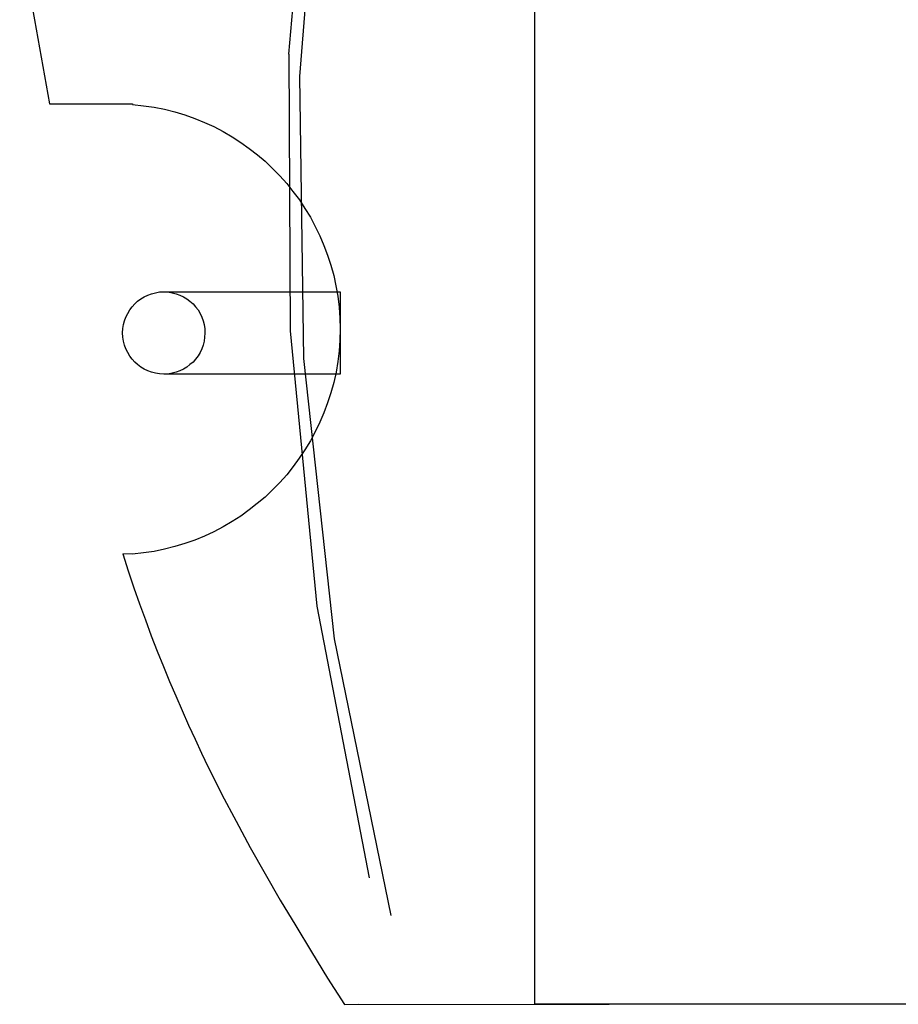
# Model space of a CAD drawing. Header units: metres. Extents: x 779 to 7046, y -512 to 9570.
# Tile 120 of 256: x 2470.852 to 2471.004, y -213.769 to -213.599. Entities that reach past the tile are written whole.
import ezdxf

# ---------------------------------------------------------------- set-up
doc = ezdxf.new("R2010")
doc.units = ezdxf.units.M
doc.linetypes.add('CIĄGłA', pattern=[0])
for name, color, linetype in [('1__logo', 7, 'Continuous'), ('PDF _Geometria', 7, 'Continuous'), ('TB_OBRYS1', 3, 'Continuous'), ('Wyposazenie Zew - Wizualizacja Logo', 7, 'Continuous')]:
    doc.layers.add(name, color=color, linetype=linetype)

# ---------------------------------------------------------------- blocks, each defined once
blk = doc.blocks.new('B-B')
at = {"layer": '1__logo', "color": 18, "lineweight": 25, "true_color": 0x000000}
for p, q in [((23.29971, -68.02169, -10.04), (23.28552, -68.02692, -10.04)), ((23.29971, -68.02169, -10.04), (23.28552, -68.02692, -10.04)), ((23.29971, -68.02169, -10.04), (23.28552, -68.02692, -10.04)), ((23.29971, -68.02169, -10.04), (23.28552, -68.02692, -10.04)), ((23.28552, -68.02692, -10.04), (23.2717, -68.03217, -10.04)), ((23.28552, -68.02692, -10.04), (23.2717, -68.03217, -10.04)), ((23.28552, -68.02692, -10.04), (23.2717, -68.03217, -10.04)), ((23.28552, -68.02692, -10.04), (23.2717, -68.03217, -10.04)), ((23.2717, -68.03217, -10.04), (23.27378, -68.04333, -10.04)), ((23.2717, -68.03217, -10.04), (23.27378, -68.04333, -10.04)), ((23.2717, -68.03217, -10.04), (23.27378, -68.04333, -10.04)), ((23.2717, -68.03217, -10.04), (23.27378, -68.04333, -10.04)), ((23.27378, -68.04333, -10.04), (23.27433, -68.0463, -10.04)), ((23.27378, -68.04333, -10.04), (23.27433, -68.0463, -10.04)), ((23.27378, -68.04333, -10.04), (23.27433, -68.0463, -10.04)), ((23.27378, -68.04333, -10.04), (23.27433, -68.0463, -10.04)), ((23.27433, -68.0463, -10.04), (23.27424, -68.04632, -10.04)), ((23.27433, -68.0463, -10.04), (23.27424, -68.04632, -10.04)), ((23.27433, -68.0463, -10.04), (23.27424, -68.04632, -10.04)), ((23.27433, -68.0463, -10.04), (23.27424, -68.04632, -10.04)), ((23.27424, -68.04632, -10.04), (23.27437, -68.04821, -10.04)), ((23.27424, -68.04632, -10.04), (23.27437, -68.04821, -10.04)), ((23.27424, -68.04632, -10.04), (23.27437, -68.04821, -10.04)), ((23.27424, -68.04632, -10.04), (23.27437, -68.04821, -10.04)), ((23.27433, -68.0463, -10.04), (23.27433, -68.0463, -10.04)), ((23.27433, -68.0463, -10.04), (23.27433, -68.0463, -10.04)), ((23.27437, -68.04821, -10.04), (23.27445, -68.05007, -10.04)), ((23.27437, -68.04821, -10.04), (23.27445, -68.05007, -10.04)), ((23.27437, -68.04821, -10.04), (23.27445, -68.05007, -10.04)), ((23.27437, -68.04821, -10.04), (23.27445, -68.05007, -10.04)), ((23.27445, -68.05007, -10.04), (23.27444, -68.0519, -10.04)), ((23.27445, -68.05007, -10.04), (23.27444, -68.0519, -10.04)), ((23.27445, -68.05007, -10.04), (23.27444, -68.0519, -10.04)), ((23.27445, -68.05007, -10.04), (23.27444, -68.0519, -10.04)), ((23.23242, -68.05295, -10.04), (23.23301, -68.05257, -10.04)), ((23.23242, -68.05295, -10.04), (23.23301, -68.05257, -10.04)), ((23.23242, -68.05295, -10.04), (23.23301, -68.05257, -10.04)), ((23.23242, -68.05295, -10.04), (23.23301, -68.05257, -10.04)), ((23.23301, -68.05257, -10.04), (23.23363, -68.05228, -10.04)), ((23.23301, -68.05257, -10.04), (23.23363, -68.05228, -10.04)), ((23.23301, -68.05257, -10.04), (23.23363, -68.05228, -10.04)), ((23.23301, -68.05257, -10.04), (23.23363, -68.05228, -10.04)), ((23.23363, -68.05228, -10.04), (23.23434, -68.05206, -10.04)), ((23.23363, -68.05228, -10.04), (23.23434, -68.05206, -10.04)), ((23.23363, -68.05228, -10.04), (23.23434, -68.05206, -10.04)), ((23.23363, -68.05228, -10.04), (23.23434, -68.05206, -10.04)), ((23.23434, -68.05206, -10.04), (23.23503, -68.05188, -10.04)), ((23.23434, -68.05206, -10.04), (23.23503, -68.05188, -10.04)), ((23.23434, -68.05206, -10.04), (23.23503, -68.05188, -10.04)), ((23.23434, -68.05206, -10.04), (23.23503, -68.05188, -10.04)), ((23.23503, -68.05188, -10.04), (23.23577, -68.05179, -10.04)), ((23.23503, -68.05188, -10.04), (23.23577, -68.05179, -10.04)), ((23.23503, -68.05188, -10.04), (23.23577, -68.05179, -10.04)), ((23.23503, -68.05188, -10.04), (23.23577, -68.05179, -10.04)), ((23.23577, -68.05179, -10.04), (23.23647, -68.05175, -10.04)), ((23.23577, -68.05179, -10.04), (23.23647, -68.05175, -10.04)), ((23.23577, -68.05179, -10.04), (23.23647, -68.05175, -10.04)), ((23.23577, -68.05179, -10.04), (23.23647, -68.05175, -10.04)), ((23.23647, -68.05175, -10.04), (23.23715, -68.0518, -10.04)), ((23.23647, -68.05175, -10.04), (23.23715, -68.0518, -10.04)), ((23.23647, -68.05175, -10.04), (23.23715, -68.0518, -10.04)), ((23.23647, -68.05175, -10.04), (23.23715, -68.0518, -10.04)), ((23.23715, -68.0518, -10.04), (23.23784, -68.05194, -10.04)), ((23.23715, -68.0518, -10.04), (23.23784, -68.05194, -10.04)), ((23.23715, -68.0518, -10.04), (23.23784, -68.05194, -10.04)), ((23.23715, -68.0518, -10.04), (23.23784, -68.05194, -10.04)), ((23.23784, -68.05194, -10.04), (23.2385, -68.05213, -10.04)), ((23.23784, -68.05194, -10.04), (23.2385, -68.05213, -10.04)), ((23.23784, -68.05194, -10.04), (23.2385, -68.05213, -10.04)), ((23.23784, -68.05194, -10.04), (23.2385, -68.05213, -10.04)), ((23.2385, -68.05213, -10.04), (23.23917, -68.05236, -10.04)), ((23.2385, -68.05213, -10.04), (23.23917, -68.05236, -10.04)), ((23.2385, -68.05213, -10.04), (23.23917, -68.05236, -10.04)), ((23.2385, -68.05213, -10.04), (23.23917, -68.05236, -10.04)), ((23.23917, -68.05236, -10.04), (23.23976, -68.05265, -10.04)), ((23.23917, -68.05236, -10.04), (23.23976, -68.05265, -10.04)), ((23.23917, -68.05236, -10.04), (23.23976, -68.05265, -10.04)), ((23.23917, -68.05236, -10.04), (23.23976, -68.05265, -10.04)), ((23.23976, -68.05265, -10.04), (23.24037, -68.05303, -10.04)), ((23.23976, -68.05265, -10.04), (23.24037, -68.05303, -10.04)), ((23.23976, -68.05265, -10.04), (23.24037, -68.05303, -10.04)), ((23.23976, -68.05265, -10.04), (23.24037, -68.05303, -10.04)), ((23.27444, -68.0519, -10.04), (23.27429, -68.05375, -10.04)), ((23.27444, -68.0519, -10.04), (23.27429, -68.05375, -10.04)), ((23.27444, -68.0519, -10.04), (23.27429, -68.05375, -10.04)), ((23.27444, -68.0519, -10.04), (23.27429, -68.05375, -10.04)), ((23.23046, -68.05488, -10.04), (23.23088, -68.05431, -10.04)), ((23.23046, -68.05488, -10.04), (23.23088, -68.05431, -10.04)), ((23.23046, -68.05488, -10.04), (23.23088, -68.05431, -10.04)), ((23.23046, -68.05488, -10.04), (23.23088, -68.05431, -10.04)), ((23.23088, -68.05431, -10.04), (23.23133, -68.05382, -10.04)), ((23.23088, -68.05431, -10.04), (23.23133, -68.05382, -10.04)), ((23.23088, -68.05431, -10.04), (23.23133, -68.05382, -10.04)), ((23.23088, -68.05431, -10.04), (23.23133, -68.05382, -10.04)), ((23.23133, -68.05382, -10.04), (23.23187, -68.05336, -10.04)), ((23.23133, -68.05382, -10.04), (23.23187, -68.05336, -10.04)), ((23.23133, -68.05382, -10.04), (23.23187, -68.05336, -10.04)), ((23.23133, -68.05382, -10.04), (23.23187, -68.05336, -10.04)), ((23.23187, -68.05336, -10.04), (23.23242, -68.05295, -10.04)), ((23.23187, -68.05336, -10.04), (23.23242, -68.05295, -10.04)), ((23.23187, -68.05336, -10.04), (23.23242, -68.05295, -10.04)), ((23.23187, -68.05336, -10.04), (23.23242, -68.05295, -10.04)), ((23.24037, -68.05303, -10.04), (23.24093, -68.05342, -10.04)), ((23.24037, -68.05303, -10.04), (23.24093, -68.05342, -10.04)), ((23.24037, -68.05303, -10.04), (23.24093, -68.05342, -10.04)), ((23.24037, -68.05303, -10.04), (23.24093, -68.05342, -10.04)), ((23.24093, -68.05342, -10.04), (23.24142, -68.0539, -10.04)), ((23.24093, -68.05342, -10.04), (23.24142, -68.0539, -10.04)), ((23.24093, -68.05342, -10.04), (23.24142, -68.0539, -10.04)), ((23.24093, -68.05342, -10.04), (23.24142, -68.0539, -10.04)), ((23.24142, -68.0539, -10.04), (23.24187, -68.0544, -10.04)), ((23.24142, -68.0539, -10.04), (23.24187, -68.0544, -10.04)), ((23.24142, -68.0539, -10.04), (23.24187, -68.0544, -10.04)), ((23.24142, -68.0539, -10.04), (23.24187, -68.0544, -10.04)), ((23.24187, -68.0544, -10.04), (23.24228, -68.05495, -10.04)), ((23.24187, -68.0544, -10.04), (23.24228, -68.05495, -10.04)), ((23.24187, -68.0544, -10.04), (23.24228, -68.05495, -10.04)), ((23.24187, -68.0544, -10.04), (23.24228, -68.05495, -10.04)), ((23.27429, -68.05375, -10.04), (23.2741, -68.05557, -10.04)), ((23.27429, -68.05375, -10.04), (23.2741, -68.05557, -10.04)), ((23.27429, -68.05375, -10.04), (23.2741, -68.05557, -10.04)), ((23.27429, -68.05375, -10.04), (23.2741, -68.05557, -10.04)), ((23.22955, -68.05669, -10.04), (23.22979, -68.05607, -10.04)), ((23.22955, -68.05669, -10.04), (23.22979, -68.05607, -10.04)), ((23.22955, -68.05669, -10.04), (23.22979, -68.05607, -10.04)), ((23.22955, -68.05669, -10.04), (23.22979, -68.05607, -10.04)), ((23.22979, -68.05607, -10.04), (23.23011, -68.05543, -10.04)), ((23.22979, -68.05607, -10.04), (23.23011, -68.05543, -10.04)), ((23.22979, -68.05607, -10.04), (23.23011, -68.05543, -10.04)), ((23.22979, -68.05607, -10.04), (23.23011, -68.05543, -10.04)), ((23.23011, -68.05543, -10.04), (23.23046, -68.05488, -10.04)), ((23.23011, -68.05543, -10.04), (23.23046, -68.05488, -10.04)), ((23.23011, -68.05543, -10.04), (23.23046, -68.05488, -10.04)), ((23.23011, -68.05543, -10.04), (23.23046, -68.05488, -10.04)), ((23.24228, -68.05495, -10.04), (23.24262, -68.05555, -10.04)), ((23.24228, -68.05495, -10.04), (23.24262, -68.05555, -10.04)), ((23.24228, -68.05495, -10.04), (23.24262, -68.05555, -10.04)), ((23.24228, -68.05495, -10.04), (23.24262, -68.05555, -10.04)), ((23.24262, -68.05555, -10.04), (23.24292, -68.05621, -10.04)), ((23.24262, -68.05555, -10.04), (23.24292, -68.05621, -10.04)), ((23.24262, -68.05555, -10.04), (23.24292, -68.05621, -10.04)), ((23.24262, -68.05555, -10.04), (23.24292, -68.05621, -10.04)), ((23.2741, -68.05557, -10.04), (23.27381, -68.05737, -10.04)), ((23.2741, -68.05557, -10.04), (23.27381, -68.05737, -10.04)), ((23.2741, -68.05557, -10.04), (23.27381, -68.05737, -10.04)), ((23.2741, -68.05557, -10.04), (23.27381, -68.05737, -10.04)), ((23.22926, -68.05804, -10.04), (23.22936, -68.05735, -10.04)), ((23.22926, -68.05804, -10.04), (23.22936, -68.05735, -10.04)), ((23.22926, -68.05804, -10.04), (23.22936, -68.05735, -10.04)), ((23.22926, -68.05804, -10.04), (23.22936, -68.05735, -10.04)), ((23.22936, -68.05735, -10.04), (23.22955, -68.05669, -10.04)), ((23.22936, -68.05735, -10.04), (23.22955, -68.05669, -10.04)), ((23.22936, -68.05735, -10.04), (23.22955, -68.05669, -10.04)), ((23.22936, -68.05735, -10.04), (23.22955, -68.05669, -10.04)), ((23.24292, -68.05621, -10.04), (23.24318, -68.05687, -10.04)), ((23.24292, -68.05621, -10.04), (23.24318, -68.05687, -10.04)), ((23.24292, -68.05621, -10.04), (23.24318, -68.05687, -10.04)), ((23.24292, -68.05621, -10.04), (23.24318, -68.05687, -10.04)), ((23.24318, -68.05687, -10.04), (23.24336, -68.0576, -10.04)), ((23.24318, -68.05687, -10.04), (23.24336, -68.0576, -10.04)), ((23.24318, -68.05687, -10.04), (23.24336, -68.0576, -10.04)), ((23.24318, -68.05687, -10.04), (23.24336, -68.0576, -10.04)), ((23.24336, -68.0576, -10.04), (23.24344, -68.0583, -10.04)), ((23.24336, -68.0576, -10.04), (23.24344, -68.0583, -10.04)), ((23.24336, -68.0576, -10.04), (23.24344, -68.0583, -10.04)), ((23.24336, -68.0576, -10.04), (23.24336, -68.0576, -10.04)), ((23.24336, -68.0576, -10.04), (23.24894, -68.08759, -10.04)), ((23.24336, -68.0576, -10.04), (23.24336, -68.0576, -10.04)), ((23.24336, -68.0576, -10.04), (23.24894, -68.08759, -10.04)), ((23.24336, -68.0576, -10.04), (23.24344, -68.0583, -10.04)), ((23.24336, -68.0576, -10.04), (23.24336, -68.0576, -10.04)), ((23.24336, -68.0576, -10.04), (23.24894, -68.08759, -10.04)), ((23.24336, -68.0576, -10.04), (23.24336, -68.0576, -10.04)), ((23.24336, -68.0576, -10.04), (23.24894, -68.08759, -10.04)), ((23.27381, -68.05737, -10.04), (23.27346, -68.05912, -10.04)), ((23.27381, -68.05737, -10.04), (23.27346, -68.05912, -10.04)), ((23.27381, -68.05737, -10.04), (23.27346, -68.05912, -10.04)), ((23.27381, -68.05737, -10.04), (23.27346, -68.05912, -10.04)), ((23.19741, -68.05889, -10.04), (23.1947, -68.06038, -10.04)), ((23.19741, -68.05889, -10.04), (23.1947, -68.06038, -10.04)), ((23.19741, -68.05889, -10.04), (23.1947, -68.06038, -10.04)), ((23.19741, -68.05889, -10.04), (23.1947, -68.06038, -10.04)), ((23.19741, -68.05889, -10.04), (23.1947, -68.06038, -10.04)), ((23.19741, -68.05889, -10.04), (23.1947, -68.06038, -10.04)), ((23.19741, -68.05889, -10.04), (23.1947, -68.06038, -10.04)), ((23.19741, -68.05889, -10.04), (23.1947, -68.06038, -10.04)), ((23.19772, -68.06057, -10.04), (23.19741, -68.05889, -10.04)), ((23.19772, -68.06057, -10.04), (23.19741, -68.05889, -10.04)), ((23.19772, -68.06057, -10.04), (23.19741, -68.05889, -10.04)), ((23.19772, -68.06057, -10.04), (23.19741, -68.05889, -10.04)), ((23.19772, -68.06057, -10.04), (23.19741, -68.05889, -10.04)), ((23.19772, -68.06057, -10.04), (23.19741, -68.05889, -10.04)), ((23.19772, -68.06057, -10.04), (23.19741, -68.05889, -10.04)), ((23.19772, -68.06057, -10.04), (23.19741, -68.05889, -10.04)), ((23.22922, -68.05876, -10.04), (23.22926, -68.05804, -10.04)), ((23.22922, -68.05876, -10.04), (23.22926, -68.05804, -10.04)), ((23.22922, -68.05876, -10.04), (23.22926, -68.05804, -10.04)), ((23.22922, -68.05876, -10.04), (23.22926, -68.05804, -10.04)), ((23.22922, -68.05947, -10.04), (23.22922, -68.05876, -10.04)), ((23.22922, -68.05947, -10.04), (23.22922, -68.05876, -10.04)), ((23.22922, -68.05947, -10.04), (23.22922, -68.05876, -10.04)), ((23.22922, -68.05947, -10.04), (23.22922, -68.05876, -10.04)), ((23.22931, -68.06022, -10.04), (23.22922, -68.05947, -10.04)), ((23.22931, -68.06022, -10.04), (23.22922, -68.05947, -10.04)), ((23.22931, -68.06022, -10.04), (23.22922, -68.05947, -10.04)), ((23.22931, -68.06022, -10.04), (23.22922, -68.05947, -10.04)), ((23.24344, -68.05901, -10.04), (23.2434, -68.05973, -10.04)), ((23.24344, -68.05901, -10.04), (23.2434, -68.05973, -10.04)), ((23.24344, -68.05901, -10.04), (23.2434, -68.05973, -10.04)), ((23.24344, -68.05901, -10.04), (23.2434, -68.05973, -10.04)), ((23.24344, -68.0583, -10.04), (23.24344, -68.05901, -10.04)), ((23.24344, -68.0583, -10.04), (23.24344, -68.05901, -10.04)), ((23.24344, -68.0583, -10.04), (23.24344, -68.05901, -10.04)), ((23.24344, -68.0583, -10.04), (23.24344, -68.05901, -10.04)), ((23.27346, -68.05912, -10.04), (23.27303, -68.06085, -10.04)), ((23.27346, -68.05912, -10.04), (23.27303, -68.06085, -10.04)), ((23.27346, -68.05912, -10.04), (23.27303, -68.06085, -10.04)), ((23.27346, -68.05912, -10.04), (23.27303, -68.06085, -10.04)), ((23.1947, -68.06038, -10.04), (23.19203, -68.06185, -10.04)), ((23.1947, -68.06038, -10.04), (23.19203, -68.06185, -10.04)), ((23.1947, -68.06038, -10.04), (23.19203, -68.06185, -10.04)), ((23.1947, -68.06038, -10.04), (23.19203, -68.06185, -10.04)), ((23.1947, -68.06038, -10.04), (23.19203, -68.06185, -10.04)), ((23.1947, -68.06038, -10.04), (23.19203, -68.06185, -10.04)), ((23.1947, -68.06038, -10.04), (23.19203, -68.06185, -10.04)), ((23.1947, -68.06038, -10.04), (23.19203, -68.06185, -10.04)), ((23.19772, -68.06057, -10.04), (23.19772, -68.06057, -10.04)), ((23.19772, -68.06057, -10.04), (23.19772, -68.06057, -10.04)), ((23.19824, -68.06239, -10.04), (23.19772, -68.06057, -10.04)), ((23.19824, -68.06239, -10.04), (23.19772, -68.06057, -10.04)), ((23.19772, -68.06057, -10.04), (23.19772, -68.06057, -10.04)), ((23.19772, -68.06057, -10.04), (23.19772, -68.06057, -10.04)), ((23.19824, -68.06239, -10.04), (23.19772, -68.06057, -10.04)), ((23.19824, -68.06239, -10.04), (23.19772, -68.06057, -10.04)), ((23.22948, -68.0609, -10.04), (23.22931, -68.06022, -10.04)), ((23.22948, -68.0609, -10.04), (23.22931, -68.06022, -10.04)), ((23.2349, -68.0902, -10.04), (23.22931, -68.06022, -10.04)), ((23.2349, -68.0902, -10.04), (23.22931, -68.06022, -10.04)), ((23.22931, -68.06022, -10.04), (23.22931, -68.06022, -10.04)), ((23.22948, -68.0609, -10.04), (23.22931, -68.06022, -10.04)), ((23.2349, -68.0902, -10.04), (23.22931, -68.06022, -10.04)), ((23.2349, -68.0902, -10.04), (23.22931, -68.06022, -10.04)), ((23.22931, -68.06022, -10.04), (23.22931, -68.06022, -10.04)), ((23.22948, -68.0609, -10.04), (23.22931, -68.06022, -10.04)), ((23.22974, -68.06156, -10.04), (23.22948, -68.0609, -10.04)), ((23.22974, -68.06156, -10.04), (23.22948, -68.0609, -10.04)), ((23.22974, -68.06156, -10.04), (23.22948, -68.0609, -10.04)), ((23.22974, -68.06156, -10.04), (23.22948, -68.0609, -10.04)), ((23.24311, -68.06108, -10.04), (23.24287, -68.0617, -10.04)), ((23.24311, -68.06108, -10.04), (23.24287, -68.0617, -10.04)), ((23.24311, -68.06108, -10.04), (23.24287, -68.0617, -10.04)), ((23.24311, -68.06108, -10.04), (23.24287, -68.0617, -10.04)), ((23.2433, -68.06042, -10.04), (23.24311, -68.06108, -10.04)), ((23.2433, -68.06042, -10.04), (23.24311, -68.06108, -10.04)), ((23.2433, -68.06042, -10.04), (23.24311, -68.06108, -10.04)), ((23.2433, -68.06042, -10.04), (23.24311, -68.06108, -10.04)), ((23.2434, -68.05973, -10.04), (23.2433, -68.06042, -10.04)), ((23.2434, -68.05973, -10.04), (23.2433, -68.06042, -10.04)), ((23.2434, -68.05973, -10.04), (23.2433, -68.06042, -10.04)), ((23.2434, -68.05973, -10.04), (23.2433, -68.06042, -10.04)), ((23.27303, -68.06085, -10.04), (23.27251, -68.0626, -10.04)), ((23.27303, -68.06085, -10.04), (23.27251, -68.0626, -10.04)), ((23.27303, -68.06085, -10.04), (23.27251, -68.0626, -10.04)), ((23.27303, -68.06085, -10.04), (23.27251, -68.0626, -10.04)), ((23.19203, -68.06185, -10.04), (23.18946, -68.06336, -10.04)), ((23.19203, -68.06185, -10.04), (23.18946, -68.06336, -10.04)), ((23.19203, -68.06185, -10.04), (23.18946, -68.06336, -10.04)), ((23.19203, -68.06185, -10.04), (23.18946, -68.06336, -10.04)), ((23.19203, -68.06185, -10.04), (23.18946, -68.06336, -10.04)), ((23.19203, -68.06185, -10.04), (23.18946, -68.06336, -10.04)), ((23.19203, -68.06185, -10.04), (23.18946, -68.06336, -10.04)), ((23.19203, -68.06185, -10.04), (23.18946, -68.06336, -10.04)), ((23.19884, -68.06415, -10.04), (23.19824, -68.06239, -10.04)), ((23.19884, -68.06415, -10.04), (23.19824, -68.06239, -10.04)), ((23.19884, -68.06415, -10.04), (23.19824, -68.06239, -10.04)), ((23.19884, -68.06415, -10.04), (23.19824, -68.06239, -10.04)), ((23.23004, -68.06222, -10.04), (23.22974, -68.06156, -10.04)), ((23.23004, -68.06222, -10.04), (23.22974, -68.06156, -10.04)), ((23.23004, -68.06222, -10.04), (23.22974, -68.06156, -10.04)), ((23.23004, -68.06222, -10.04), (23.22974, -68.06156, -10.04)), ((23.23038, -68.06283, -10.04), (23.23004, -68.06222, -10.04)), ((23.23038, -68.06283, -10.04), (23.23004, -68.06222, -10.04)), ((23.23038, -68.06283, -10.04), (23.23004, -68.06222, -10.04)), ((23.23038, -68.06283, -10.04), (23.23004, -68.06222, -10.04)), ((23.23079, -68.06337, -10.04), (23.23038, -68.06283, -10.04)), ((23.23079, -68.06337, -10.04), (23.23038, -68.06283, -10.04)), ((23.23079, -68.06337, -10.04), (23.23038, -68.06283, -10.04)), ((23.23079, -68.06337, -10.04), (23.23038, -68.06283, -10.04)), ((23.24221, -68.06294, -10.04), (23.24177, -68.06347, -10.04)), ((23.24221, -68.06294, -10.04), (23.24177, -68.06347, -10.04)), ((23.24221, -68.06294, -10.04), (23.24177, -68.06347, -10.04)), ((23.24221, -68.06294, -10.04), (23.24177, -68.06347, -10.04)), ((23.24259, -68.06233, -10.04), (23.24221, -68.06294, -10.04)), ((23.24259, -68.06233, -10.04), (23.24221, -68.06294, -10.04)), ((23.24259, -68.06233, -10.04), (23.24221, -68.06294, -10.04)), ((23.24259, -68.06233, -10.04), (23.24221, -68.06294, -10.04)), ((23.24287, -68.0617, -10.04), (23.24259, -68.06233, -10.04)), ((23.24287, -68.0617, -10.04), (23.24259, -68.06233, -10.04)), ((23.24287, -68.0617, -10.04), (23.24259, -68.06233, -10.04)), ((23.24287, -68.0617, -10.04), (23.24259, -68.06233, -10.04)), ((23.27251, -68.0626, -10.04), (23.27188, -68.06428, -10.04)), ((23.27251, -68.0626, -10.04), (23.27188, -68.06428, -10.04)), ((23.27251, -68.0626, -10.04), (23.27188, -68.06428, -10.04)), ((23.27251, -68.0626, -10.04), (23.27188, -68.06428, -10.04)), ((23.18946, -68.06336, -10.04), (23.18693, -68.06485, -10.04)), ((23.18946, -68.06336, -10.04), (23.18693, -68.06485, -10.04)), ((23.18946, -68.06336, -10.04), (23.18693, -68.06485, -10.04)), ((23.18946, -68.06336, -10.04), (23.18693, -68.06485, -10.04)), ((23.18946, -68.06336, -10.04), (23.18693, -68.06485, -10.04)), ((23.18946, -68.06336, -10.04), (23.18693, -68.06485, -10.04)), ((23.18946, -68.06336, -10.04), (23.18693, -68.06485, -10.04)), ((23.18946, -68.06336, -10.04), (23.18693, -68.06485, -10.04)), ((23.19955, -68.06585, -10.04), (23.19884, -68.06415, -10.04)), ((23.19955, -68.06585, -10.04), (23.19884, -68.06415, -10.04)), ((23.19955, -68.06585, -10.04), (23.19884, -68.06415, -10.04)), ((23.19955, -68.06585, -10.04), (23.19884, -68.06415, -10.04)), ((23.23124, -68.06387, -10.04), (23.23079, -68.06337, -10.04)), ((23.23124, -68.06387, -10.04), (23.23079, -68.06337, -10.04)), ((23.23124, -68.06387, -10.04), (23.23079, -68.06337, -10.04)), ((23.23124, -68.06387, -10.04), (23.23079, -68.06337, -10.04)), ((23.23177, -68.06435, -10.04), (23.23124, -68.06387, -10.04)), ((23.23177, -68.06435, -10.04), (23.23124, -68.06387, -10.04)), ((23.23177, -68.06435, -10.04), (23.23124, -68.06387, -10.04)), ((23.23177, -68.06435, -10.04), (23.23124, -68.06387, -10.04)), ((23.2323, -68.06479, -10.04), (23.23177, -68.06435, -10.04)), ((23.2323, -68.06479, -10.04), (23.23177, -68.06435, -10.04)), ((23.2323, -68.06479, -10.04), (23.23177, -68.06435, -10.04)), ((23.2323, -68.06479, -10.04), (23.23177, -68.06435, -10.04)), ((23.2408, -68.06445, -10.04), (23.24025, -68.06486, -10.04)), ((23.2408, -68.06445, -10.04), (23.24025, -68.06486, -10.04)), ((23.2408, -68.06445, -10.04), (23.24025, -68.06486, -10.04)), ((23.2408, -68.06445, -10.04), (23.24025, -68.06486, -10.04)), ((23.24134, -68.06399, -10.04), (23.2408, -68.06445, -10.04)), ((23.24134, -68.06399, -10.04), (23.2408, -68.06445, -10.04)), ((23.24134, -68.06399, -10.04), (23.2408, -68.06445, -10.04)), ((23.24134, -68.06399, -10.04), (23.2408, -68.06445, -10.04)), ((23.24177, -68.06347, -10.04), (23.24134, -68.06399, -10.04)), ((23.24177, -68.06347, -10.04), (23.24134, -68.06399, -10.04)), ((23.24177, -68.06347, -10.04), (23.24134, -68.06399, -10.04)), ((23.24177, -68.06347, -10.04), (23.24134, -68.06399, -10.04)), ((23.27188, -68.06428, -10.04), (23.27122, -68.06596, -10.04)), ((23.27188, -68.06428, -10.04), (23.27122, -68.06596, -10.04)), ((23.27188, -68.06428, -10.04), (23.27122, -68.06596, -10.04)), ((23.27188, -68.06428, -10.04), (23.27122, -68.06596, -10.04)), ((23.1844, -68.06635, -10.04), (23.18197, -68.06787, -10.04)), ((23.1844, -68.06635, -10.04), (23.18197, -68.06787, -10.04)), ((23.1844, -68.06635, -10.04), (23.18197, -68.06787, -10.04)), ((23.1844, -68.06635, -10.04), (23.18197, -68.06787, -10.04)), ((23.1844, -68.06635, -10.04), (23.18197, -68.06787, -10.04)), ((23.1844, -68.06635, -10.04), (23.18197, -68.06787, -10.04)), ((23.1844, -68.06635, -10.04), (23.18197, -68.06787, -10.04)), ((23.1844, -68.06635, -10.04), (23.18197, -68.06787, -10.04)), ((23.18693, -68.06485, -10.04), (23.1844, -68.06635, -10.04)), ((23.18693, -68.06485, -10.04), (23.1844, -68.06635, -10.04)), ((23.18693, -68.06485, -10.04), (23.1844, -68.06635, -10.04)), ((23.18693, -68.06485, -10.04), (23.1844, -68.06635, -10.04)), ((23.18693, -68.06485, -10.04), (23.1844, -68.06635, -10.04)), ((23.18693, -68.06485, -10.04), (23.1844, -68.06635, -10.04)), ((23.18693, -68.06485, -10.04), (23.1844, -68.06635, -10.04)), ((23.18693, -68.06485, -10.04), (23.1844, -68.06635, -10.04)), ((23.20031, -68.06753, -10.04), (23.19955, -68.06585, -10.04)), ((23.20031, -68.06753, -10.04), (23.19955, -68.06585, -10.04)), ((23.20031, -68.06753, -10.04), (23.19955, -68.06585, -10.04)), ((23.20031, -68.06753, -10.04), (23.19955, -68.06585, -10.04)), ((23.2329, -68.06512, -10.04), (23.2323, -68.06479, -10.04)), ((23.2329, -68.06512, -10.04), (23.2323, -68.06479, -10.04)), ((23.2329, -68.06512, -10.04), (23.2323, -68.06479, -10.04)), ((23.2329, -68.06512, -10.04), (23.2323, -68.06479, -10.04)), ((23.2335, -68.06545, -10.04), (23.2329, -68.06512, -10.04)), ((23.2335, -68.06545, -10.04), (23.2329, -68.06512, -10.04)), ((23.2335, -68.06545, -10.04), (23.2329, -68.06512, -10.04)), ((23.2335, -68.06545, -10.04), (23.2329, -68.06512, -10.04)), ((23.23416, -68.06569, -10.04), (23.2335, -68.06545, -10.04)), ((23.23416, -68.06569, -10.04), (23.2335, -68.06545, -10.04)), ((23.23416, -68.06569, -10.04), (23.2335, -68.06545, -10.04)), ((23.23416, -68.06569, -10.04), (23.2335, -68.06545, -10.04)), ((23.23482, -68.06588, -10.04), (23.23416, -68.06569, -10.04)), ((23.23482, -68.06588, -10.04), (23.23416, -68.06569, -10.04)), ((23.23482, -68.06588, -10.04), (23.23416, -68.06569, -10.04)), ((23.23482, -68.06588, -10.04), (23.23416, -68.06569, -10.04)), ((23.23551, -68.06597, -10.04), (23.23482, -68.06588, -10.04)), ((23.23551, -68.06597, -10.04), (23.23482, -68.06588, -10.04)), ((23.23551, -68.06597, -10.04), (23.23482, -68.06588, -10.04)), ((23.23551, -68.06597, -10.04), (23.23482, -68.06588, -10.04)), ((23.23619, -68.06602, -10.04), (23.23551, -68.06597, -10.04)), ((23.23619, -68.06602, -10.04), (23.23551, -68.06597, -10.04)), ((23.23619, -68.06602, -10.04), (23.23551, -68.06597, -10.04)), ((23.23619, -68.06602, -10.04), (23.23551, -68.06597, -10.04)), ((23.23694, -68.06597, -10.04), (23.23619, -68.06602, -10.04)), ((23.23694, -68.06597, -10.04), (23.23619, -68.06602, -10.04)), ((23.23694, -68.06597, -10.04), (23.23619, -68.06602, -10.04)), ((23.23694, -68.06597, -10.04), (23.23619, -68.06602, -10.04)), ((23.23763, -68.06589, -10.04), (23.23694, -68.06597, -10.04)), ((23.23763, -68.06589, -10.04), (23.23694, -68.06597, -10.04)), ((23.23763, -68.06589, -10.04), (23.23694, -68.06597, -10.04)), ((23.23763, -68.06589, -10.04), (23.23694, -68.06597, -10.04)), ((23.23836, -68.06571, -10.04), (23.23763, -68.06589, -10.04)), ((23.23836, -68.06571, -10.04), (23.23763, -68.06589, -10.04)), ((23.23836, -68.06571, -10.04), (23.23763, -68.06589, -10.04)), ((23.23836, -68.06571, -10.04), (23.23763, -68.06589, -10.04)), ((23.23903, -68.06549, -10.04), (23.23836, -68.06571, -10.04)), ((23.23903, -68.06549, -10.04), (23.23836, -68.06571, -10.04)), ((23.23903, -68.06549, -10.04), (23.23836, -68.06571, -10.04)), ((23.23903, -68.06549, -10.04), (23.23836, -68.06571, -10.04)), ((23.23965, -68.0652, -10.04), (23.23903, -68.06549, -10.04)), ((23.23965, -68.0652, -10.04), (23.23903, -68.06549, -10.04)), ((23.23965, -68.0652, -10.04), (23.23903, -68.06549, -10.04)), ((23.23965, -68.0652, -10.04), (23.23903, -68.06549, -10.04)), ((23.24025, -68.06486, -10.04), (23.23965, -68.0652, -10.04)), ((23.24025, -68.06486, -10.04), (23.23965, -68.0652, -10.04)), ((23.24025, -68.06486, -10.04), (23.23965, -68.0652, -10.04)), ((23.24025, -68.06486, -10.04), (23.23965, -68.0652, -10.04)), ((23.27122, -68.06596, -10.04), (23.27045, -68.06758, -10.04)), ((23.27122, -68.06596, -10.04), (23.27045, -68.06758, -10.04)), ((23.27122, -68.06596, -10.04), (23.27045, -68.06758, -10.04)), ((23.27122, -68.06596, -10.04), (23.27045, -68.06758, -10.04)), ((23.18197, -68.06787, -10.04), (23.17957, -68.06939, -10.04)), ((23.18197, -68.06787, -10.04), (23.17957, -68.06939, -10.04)), ((23.18197, -68.06787, -10.04), (23.17957, -68.06939, -10.04)), ((23.18197, -68.06787, -10.04), (23.17957, -68.06939, -10.04)), ((23.18197, -68.06787, -10.04), (23.17957, -68.06939, -10.04)), ((23.18197, -68.06787, -10.04), (23.17957, -68.06939, -10.04)), ((23.18197, -68.06787, -10.04), (23.17957, -68.06939, -10.04)), ((23.18197, -68.06787, -10.04), (23.17957, -68.06939, -10.04)), ((23.20115, -68.06916, -10.04), (23.20031, -68.06753, -10.04)), ((23.20115, -68.06916, -10.04), (23.20031, -68.06753, -10.04)), ((23.20115, -68.06916, -10.04), (23.20031, -68.06753, -10.04)), ((23.20115, -68.06916, -10.04), (23.20031, -68.06753, -10.04)), ((23.27045, -68.06758, -10.04), (23.26963, -68.06916, -10.04)), ((23.27045, -68.06758, -10.04), (23.26963, -68.06916, -10.04)), ((23.27045, -68.06758, -10.04), (23.26963, -68.06916, -10.04)), ((23.27045, -68.06758, -10.04), (23.26963, -68.06916, -10.04)), ((23.17957, -68.06939, -10.04), (23.17722, -68.0709, -10.04)), ((23.17957, -68.06939, -10.04), (23.17722, -68.0709, -10.04)), ((23.17957, -68.06939, -10.04), (23.17722, -68.0709, -10.04)), ((23.17957, -68.06939, -10.04), (23.17722, -68.0709, -10.04)), ((23.17957, -68.06939, -10.04), (23.17722, -68.0709, -10.04)), ((23.17957, -68.06939, -10.04), (23.17722, -68.0709, -10.04)), ((23.17957, -68.06939, -10.04), (23.17722, -68.0709, -10.04)), ((23.17957, -68.06939, -10.04), (23.17722, -68.0709, -10.04)), ((23.20207, -68.07073, -10.04), (23.20115, -68.06916, -10.04)), ((23.20207, -68.07073, -10.04), (23.20115, -68.06916, -10.04)), ((23.20207, -68.07073, -10.04), (23.20115, -68.06916, -10.04)), ((23.20207, -68.07073, -10.04), (23.20115, -68.06916, -10.04)), ((23.26963, -68.06916, -10.04), (23.26876, -68.0707, -10.04)), ((23.26963, -68.06916, -10.04), (23.26876, -68.0707, -10.04)), ((23.26963, -68.06916, -10.04), (23.26876, -68.0707, -10.04)), ((23.26963, -68.06916, -10.04), (23.26876, -68.0707, -10.04)), ((23.17722, -68.0709, -10.04), (23.17493, -68.07244, -10.04)), ((23.17722, -68.0709, -10.04), (23.17493, -68.07244, -10.04)), ((23.17722, -68.0709, -10.04), (23.17493, -68.07244, -10.04)), ((23.17722, -68.0709, -10.04), (23.17493, -68.07244, -10.04)), ((23.17722, -68.0709, -10.04), (23.17493, -68.07244, -10.04)), ((23.17722, -68.0709, -10.04), (23.17493, -68.07244, -10.04)), ((23.17722, -68.0709, -10.04), (23.17493, -68.07244, -10.04)), ((23.17722, -68.0709, -10.04), (23.17493, -68.07244, -10.04)), ((23.20306, -68.07224, -10.04), (23.20207, -68.07073, -10.04)), ((23.20306, -68.07224, -10.04), (23.20207, -68.07073, -10.04)), ((23.20306, -68.07224, -10.04), (23.20207, -68.07073, -10.04)), ((23.20306, -68.07224, -10.04), (23.20207, -68.07073, -10.04)), ((23.26876, -68.0707, -10.04), (23.26778, -68.07217, -10.04)), ((23.26876, -68.0707, -10.04), (23.26778, -68.07217, -10.04)), ((23.26876, -68.0707, -10.04), (23.26778, -68.07217, -10.04)), ((23.26876, -68.0707, -10.04), (23.26778, -68.07217, -10.04)), ((23.17493, -68.07244, -10.04), (23.17263, -68.07398, -10.04)), ((23.17493, -68.07244, -10.04), (23.17263, -68.07398, -10.04)), ((23.17493, -68.07244, -10.04), (23.17263, -68.07398, -10.04)), ((23.17493, -68.07244, -10.04), (23.17263, -68.07398, -10.04)), ((23.17493, -68.07244, -10.04), (23.17263, -68.07398, -10.04)), ((23.17493, -68.07244, -10.04), (23.17263, -68.07398, -10.04)), ((23.17493, -68.07244, -10.04), (23.17263, -68.07398, -10.04)), ((23.17493, -68.07244, -10.04), (23.17263, -68.07398, -10.04)), ((23.20409, -68.0737, -10.04), (23.20306, -68.07224, -10.04)), ((23.20409, -68.0737, -10.04), (23.20306, -68.07224, -10.04)), ((23.20409, -68.0737, -10.04), (23.20306, -68.07224, -10.04)), ((23.20409, -68.0737, -10.04), (23.20306, -68.07224, -10.04)), ((23.26778, -68.07217, -10.04), (23.26677, -68.07366, -10.04)), ((23.26778, -68.07217, -10.04), (23.26677, -68.07366, -10.04)), ((23.26778, -68.07217, -10.04), (23.26677, -68.07366, -10.04)), ((23.26778, -68.07217, -10.04), (23.26677, -68.07366, -10.04)), ((23.17263, -68.07398, -10.04), (23.17037, -68.07552, -10.04)), ((23.17263, -68.07398, -10.04), (23.17037, -68.07552, -10.04)), ((23.17263, -68.07398, -10.04), (23.17037, -68.07552, -10.04)), ((23.17263, -68.07398, -10.04), (23.17037, -68.07552, -10.04)), ((23.17263, -68.07398, -10.04), (23.17037, -68.07552, -10.04)), ((23.17263, -68.07398, -10.04), (23.17037, -68.07552, -10.04)), ((23.17263, -68.07398, -10.04), (23.17037, -68.07552, -10.04)), ((23.17263, -68.07398, -10.04), (23.17037, -68.07552, -10.04)), ((23.20521, -68.07514, -10.04), (23.20409, -68.0737, -10.04)), ((23.20521, -68.07514, -10.04), (23.20409, -68.0737, -10.04)), ((23.20521, -68.07514, -10.04), (23.20409, -68.0737, -10.04)), ((23.20521, -68.07514, -10.04), (23.20409, -68.0737, -10.04)), ((23.26677, -68.07366, -10.04), (23.26565, -68.07507, -10.04)), ((23.26677, -68.07366, -10.04), (23.26565, -68.07507, -10.04)), ((23.26677, -68.07366, -10.04), (23.26565, -68.07507, -10.04)), ((23.26677, -68.07366, -10.04), (23.26565, -68.07507, -10.04)), ((23.17037, -68.07552, -10.04), (23.16817, -68.07709, -10.04)), ((23.17037, -68.07552, -10.04), (23.16817, -68.07709, -10.04)), ((23.17037, -68.07552, -10.04), (23.16817, -68.07709, -10.04)), ((23.17037, -68.07552, -10.04), (23.16817, -68.07709, -10.04)), ((23.17037, -68.07552, -10.04), (23.16817, -68.07709, -10.04)), ((23.17037, -68.07552, -10.04), (23.16817, -68.07709, -10.04)), ((23.17037, -68.07552, -10.04), (23.16817, -68.07709, -10.04)), ((23.17037, -68.07552, -10.04), (23.16817, -68.07709, -10.04)), ((23.20639, -68.07648, -10.04), (23.20521, -68.07514, -10.04)), ((23.20639, -68.07648, -10.04), (23.20521, -68.07514, -10.04)), ((23.20639, -68.07648, -10.04), (23.20521, -68.07514, -10.04)), ((23.20639, -68.07648, -10.04), (23.20521, -68.07514, -10.04)), ((23.20762, -68.07781, -10.04), (23.20639, -68.07648, -10.04)), ((23.20762, -68.07781, -10.04), (23.20639, -68.07648, -10.04)), ((23.20762, -68.07781, -10.04), (23.20639, -68.07648, -10.04)), ((23.20762, -68.07781, -10.04), (23.20639, -68.07648, -10.04)), ((23.26451, -68.07639, -10.04), (23.26329, -68.07774, -10.04)), ((23.26451, -68.07639, -10.04), (23.26329, -68.07774, -10.04)), ((23.26451, -68.07639, -10.04), (23.26329, -68.07774, -10.04)), ((23.26451, -68.07639, -10.04), (23.26329, -68.07774, -10.04)), ((23.26565, -68.07507, -10.04), (23.26451, -68.07639, -10.04)), ((23.26565, -68.07507, -10.04), (23.26451, -68.07639, -10.04)), ((23.26565, -68.07507, -10.04), (23.26451, -68.07639, -10.04)), ((23.26565, -68.07507, -10.04), (23.26451, -68.07639, -10.04)), ((23.16817, -68.07709, -10.04), (23.16601, -68.07865, -10.04)), ((23.16817, -68.07709, -10.04), (23.16601, -68.07865, -10.04)), ((23.16817, -68.07709, -10.04), (23.16601, -68.07865, -10.04)), ((23.16817, -68.07709, -10.04), (23.16601, -68.07865, -10.04)), ((23.16817, -68.07709, -10.04), (23.16601, -68.07865, -10.04)), ((23.16817, -68.07709, -10.04), (23.16601, -68.07865, -10.04)), ((23.16817, -68.07709, -10.04), (23.16601, -68.07865, -10.04)), ((23.16817, -68.07709, -10.04), (23.16601, -68.07865, -10.04)), ((23.20892, -68.07904, -10.04), (23.20762, -68.07781, -10.04)), ((23.20892, -68.07904, -10.04), (23.20762, -68.07781, -10.04)), ((23.20892, -68.07904, -10.04), (23.20762, -68.07781, -10.04)), ((23.20892, -68.07904, -10.04), (23.20762, -68.07781, -10.04)), ((23.26329, -68.07774, -10.04), (23.262, -68.07896, -10.04)), ((23.26329, -68.07774, -10.04), (23.262, -68.07896, -10.04)), ((23.26329, -68.07774, -10.04), (23.262, -68.07896, -10.04)), ((23.26329, -68.07774, -10.04), (23.262, -68.07896, -10.04)), ((23.16601, -68.07865, -10.04), (23.16385, -68.08021, -10.04)), ((23.16601, -68.07865, -10.04), (23.16385, -68.08021, -10.04)), ((23.16601, -68.07865, -10.04), (23.16385, -68.08021, -10.04)), ((23.16601, -68.07865, -10.04), (23.16385, -68.08021, -10.04)), ((23.16601, -68.07865, -10.04), (23.16385, -68.08021, -10.04)), ((23.16601, -68.07865, -10.04), (23.16385, -68.08021, -10.04)), ((23.16601, -68.07865, -10.04), (23.16385, -68.08021, -10.04)), ((23.16601, -68.07865, -10.04), (23.16385, -68.08021, -10.04)), ((23.21026, -68.08021, -10.04), (23.20892, -68.07904, -10.04)), ((23.21026, -68.08021, -10.04), (23.20892, -68.07904, -10.04)), ((23.21026, -68.08021, -10.04), (23.20892, -68.07904, -10.04)), ((23.21026, -68.08021, -10.04), (23.20892, -68.07904, -10.04)), ((23.262, -68.07896, -10.04), (23.26067, -68.08019, -10.04)), ((23.262, -68.07896, -10.04), (23.26067, -68.08019, -10.04)), ((23.262, -68.07896, -10.04), (23.26067, -68.08019, -10.04)), ((23.262, -68.07896, -10.04), (23.26067, -68.08019, -10.04)), ((23.16385, -68.08021, -10.04), (23.16174, -68.08181, -10.04)), ((23.16385, -68.08021, -10.04), (23.16174, -68.08181, -10.04)), ((23.16385, -68.08021, -10.04), (23.16174, -68.08181, -10.04)), ((23.16385, -68.08021, -10.04), (23.16174, -68.08181, -10.04)), ((23.16385, -68.08021, -10.04), (23.16174, -68.08181, -10.04)), ((23.16385, -68.08021, -10.04), (23.16174, -68.08181, -10.04)), ((23.16385, -68.08021, -10.04), (23.16174, -68.08181, -10.04)), ((23.16385, -68.08021, -10.04), (23.16174, -68.08181, -10.04)), ((23.21162, -68.08134, -10.04), (23.21026, -68.08021, -10.04)), ((23.21162, -68.08134, -10.04), (23.21026, -68.08021, -10.04)), ((23.21162, -68.08134, -10.04), (23.21026, -68.08021, -10.04)), ((23.21162, -68.08134, -10.04), (23.21026, -68.08021, -10.04)), ((23.21306, -68.08237, -10.04), (23.21162, -68.08134, -10.04)), ((23.21306, -68.08237, -10.04), (23.21162, -68.08134, -10.04)), ((23.21306, -68.08237, -10.04), (23.21162, -68.08134, -10.04)), ((23.21306, -68.08237, -10.04), (23.21162, -68.08134, -10.04)), ((23.25927, -68.08129, -10.04), (23.25782, -68.08237, -10.04)), ((23.25927, -68.08129, -10.04), (23.25782, -68.08237, -10.04)), ((23.25927, -68.08129, -10.04), (23.25782, -68.08237, -10.04)), ((23.25927, -68.08129, -10.04), (23.25782, -68.08237, -10.04)), ((23.26067, -68.08019, -10.04), (23.25927, -68.08129, -10.04)), ((23.26067, -68.08019, -10.04), (23.25927, -68.08129, -10.04)), ((23.26067, -68.08019, -10.04), (23.25927, -68.08129, -10.04)), ((23.26067, -68.08019, -10.04), (23.25927, -68.08129, -10.04)), ((23.15963, -68.0834, -10.04), (23.15551, -68.08667, -10.04)), ((23.15963, -68.0834, -10.04), (23.15551, -68.08667, -10.04)), ((23.15963, -68.0834, -10.04), (23.15551, -68.08667, -10.04)), ((23.15963, -68.0834, -10.04), (23.15551, -68.08667, -10.04)), ((23.15963, -68.0834, -10.04), (23.15551, -68.08667, -10.04)), ((23.15963, -68.0834, -10.04), (23.15551, -68.08667, -10.04)), ((23.15963, -68.0834, -10.04), (23.15551, -68.08667, -10.04)), ((23.15963, -68.0834, -10.04), (23.15551, -68.08667, -10.04)), ((23.16174, -68.08181, -10.04), (23.15963, -68.0834, -10.04)), ((23.16174, -68.08181, -10.04), (23.15963, -68.0834, -10.04)), ((23.16174, -68.08181, -10.04), (23.15963, -68.0834, -10.04)), ((23.16174, -68.08181, -10.04), (23.15963, -68.0834, -10.04)), ((23.16174, -68.08181, -10.04), (23.15963, -68.0834, -10.04)), ((23.16174, -68.08181, -10.04), (23.15963, -68.0834, -10.04)), ((23.16174, -68.08181, -10.04), (23.15963, -68.0834, -10.04)), ((23.16174, -68.08181, -10.04), (23.15963, -68.0834, -10.04)), ((23.21459, -68.08338, -10.04), (23.21306, -68.08237, -10.04)), ((23.21459, -68.08338, -10.04), (23.21306, -68.08237, -10.04)), ((23.21459, -68.08338, -10.04), (23.21306, -68.08237, -10.04)), ((23.21459, -68.08338, -10.04), (23.21306, -68.08237, -10.04)), ((23.2161, -68.0843, -10.04), (23.21459, -68.08338, -10.04)), ((23.2161, -68.0843, -10.04), (23.21459, -68.08338, -10.04)), ((23.2161, -68.0843, -10.04), (23.21459, -68.08338, -10.04)), ((23.2161, -68.0843, -10.04), (23.21459, -68.08338, -10.04)), ((23.25631, -68.08336, -10.04), (23.25475, -68.08432, -10.04)), ((23.25631, -68.08336, -10.04), (23.25475, -68.08432, -10.04)), ((23.25631, -68.08336, -10.04), (23.25475, -68.08432, -10.04)), ((23.25631, -68.08336, -10.04), (23.25475, -68.08432, -10.04)), ((23.25782, -68.08237, -10.04), (23.25631, -68.08336, -10.04)), ((23.25782, -68.08237, -10.04), (23.25631, -68.08336, -10.04)), ((23.25782, -68.08237, -10.04), (23.25631, -68.08336, -10.04)), ((23.25782, -68.08237, -10.04), (23.25631, -68.08336, -10.04)), ((23.21768, -68.08512, -10.04), (23.2161, -68.0843, -10.04)), ((23.21768, -68.08512, -10.04), (23.2161, -68.0843, -10.04)), ((23.21768, -68.08512, -10.04), (23.2161, -68.0843, -10.04)), ((23.21768, -68.08512, -10.04), (23.2161, -68.0843, -10.04)), ((23.2193, -68.08593, -10.04), (23.21768, -68.08512, -10.04)), ((23.2193, -68.08593, -10.04), (23.21768, -68.08512, -10.04)), ((23.2193, -68.08593, -10.04), (23.21768, -68.08512, -10.04)), ((23.2193, -68.08593, -10.04), (23.21768, -68.08512, -10.04)), ((23.25475, -68.08432, -10.04), (23.25318, -68.08519, -10.04)), ((23.25475, -68.08432, -10.04), (23.25318, -68.08519, -10.04)), ((23.25475, -68.08432, -10.04), (23.25318, -68.08519, -10.04)), ((23.25475, -68.08432, -10.04), (23.25318, -68.08519, -10.04)), ((23.15551, -68.08667, -10.04), (23.15148, -68.08991, -10.04)), ((23.15551, -68.08667, -10.04), (23.15148, -68.08991, -10.04)), ((23.15551, -68.08667, -10.04), (23.15148, -68.08991, -10.04)), ((23.15551, -68.08667, -10.04), (23.15148, -68.08991, -10.04)), ((23.15551, -68.08667, -10.04), (23.15148, -68.08991, -10.04)), ((23.15551, -68.08667, -10.04), (23.15148, -68.08991, -10.04)), ((23.15551, -68.08667, -10.04), (23.15148, -68.08991, -10.04)), ((23.15551, -68.08667, -10.04), (23.15148, -68.08991, -10.04)), ((23.22094, -68.08661, -10.04), (23.2193, -68.08593, -10.04)), ((23.22094, -68.08661, -10.04), (23.2193, -68.08593, -10.04)), ((23.22094, -68.08661, -10.04), (23.2193, -68.08593, -10.04)), ((23.22094, -68.08661, -10.04), (23.2193, -68.08593, -10.04)), ((23.22263, -68.08727, -10.04), (23.22094, -68.08661, -10.04)), ((23.22263, -68.08727, -10.04), (23.22094, -68.08661, -10.04)), ((23.22263, -68.08727, -10.04), (23.22094, -68.08661, -10.04)), ((23.22263, -68.08727, -10.04), (23.22094, -68.08661, -10.04)), ((23.2498, -68.08671, -10.04), (23.24809, -68.08734, -10.04)), ((23.2498, -68.08671, -10.04), (23.24809, -68.08734, -10.04)), ((23.2498, -68.08671, -10.04), (23.24809, -68.08734, -10.04)), ((23.2498, -68.08671, -10.04), (23.24809, -68.08734, -10.04)), ((23.2515, -68.086, -10.04), (23.2498, -68.08671, -10.04)), ((23.2515, -68.086, -10.04), (23.2498, -68.08671, -10.04)), ((23.2515, -68.086, -10.04), (23.2498, -68.08671, -10.04)), ((23.2515, -68.086, -10.04), (23.2498, -68.08671, -10.04)), ((23.25318, -68.08519, -10.04), (23.2515, -68.086, -10.04)), ((23.25318, -68.08519, -10.04), (23.2515, -68.086, -10.04)), ((23.25318, -68.08519, -10.04), (23.2515, -68.086, -10.04)), ((23.25318, -68.08519, -10.04), (23.2515, -68.086, -10.04)), ((23.22433, -68.0878, -10.04), (23.22263, -68.08727, -10.04)), ((23.22433, -68.0878, -10.04), (23.22263, -68.08727, -10.04)), ((23.22433, -68.0878, -10.04), (23.22263, -68.08727, -10.04)), ((23.22433, -68.0878, -10.04), (23.22263, -68.08727, -10.04)), ((23.22607, -68.08828, -10.04), (23.22433, -68.0878, -10.04)), ((23.22607, -68.08828, -10.04), (23.22433, -68.0878, -10.04)), ((23.22607, -68.08828, -10.04), (23.22433, -68.0878, -10.04)), ((23.22607, -68.08828, -10.04), (23.22433, -68.0878, -10.04)), ((23.22783, -68.08867, -10.04), (23.22607, -68.08828, -10.04)), ((23.22783, -68.08867, -10.04), (23.22607, -68.08828, -10.04)), ((23.22783, -68.08867, -10.04), (23.22607, -68.08828, -10.04)), ((23.22783, -68.08867, -10.04), (23.22607, -68.08828, -10.04)), ((23.24894, -68.08759, -10.04), (23.2349, -68.0902, -10.04)), ((23.24894, -68.08759, -10.04), (23.2349, -68.0902, -10.04)), ((23.24894, -68.08759, -10.04), (23.2349, -68.0902, -10.04)), ((23.24894, -68.08759, -10.04), (23.2349, -68.0902, -10.04)), ((23.24445, -68.08838, -10.04), (23.24261, -68.08877, -10.04)), ((23.24445, -68.08838, -10.04), (23.24261, -68.08877, -10.04)), ((23.24445, -68.08838, -10.04), (23.24261, -68.08877, -10.04)), ((23.24445, -68.08838, -10.04), (23.24261, -68.08877, -10.04)), ((23.24628, -68.0879, -10.04), (23.24445, -68.08838, -10.04)), ((23.24628, -68.0879, -10.04), (23.24445, -68.08838, -10.04)), ((23.24628, -68.0879, -10.04), (23.24445, -68.08838, -10.04)), ((23.24628, -68.0879, -10.04), (23.24445, -68.08838, -10.04)), ((23.24809, -68.08734, -10.04), (23.24628, -68.0879, -10.04)), ((23.24809, -68.08734, -10.04), (23.24628, -68.0879, -10.04)), ((23.24809, -68.08734, -10.04), (23.24628, -68.0879, -10.04)), ((23.24809, -68.08734, -10.04), (23.24628, -68.0879, -10.04)), ((23.15148, -68.08991, -10.04), (23.14747, -68.09329, -10.04)), ((23.15148, -68.08991, -10.04), (23.14747, -68.09329, -10.04)), ((23.15148, -68.08991, -10.04), (23.14747, -68.09329, -10.04)), ((23.15148, -68.08991, -10.04), (23.14747, -68.09329, -10.04)), ((23.15148, -68.08991, -10.04), (23.14747, -68.09329, -10.04)), ((23.15148, -68.08991, -10.04), (23.14747, -68.09329, -10.04)), ((23.15148, -68.08991, -10.04), (23.14747, -68.09329, -10.04)), ((23.15148, -68.08991, -10.04), (23.14747, -68.09329, -10.04)), ((23.22963, -68.089, -10.04), (23.22783, -68.08867, -10.04)), ((23.22963, -68.089, -10.04), (23.22783, -68.08867, -10.04)), ((23.22963, -68.089, -10.04), (23.22783, -68.08867, -10.04)), ((23.22963, -68.089, -10.04), (23.22783, -68.08867, -10.04)), ((23.23146, -68.08924, -10.04), (23.22963, -68.089, -10.04)), ((23.23146, -68.08924, -10.04), (23.22963, -68.089, -10.04)), ((23.23146, -68.08924, -10.04), (23.22963, -68.089, -10.04)), ((23.23146, -68.08924, -10.04), (23.22963, -68.089, -10.04)), ((23.23327, -68.08939, -10.04), (23.23146, -68.08924, -10.04)), ((23.23327, -68.08939, -10.04), (23.23146, -68.08924, -10.04)), ((23.23327, -68.08939, -10.04), (23.23146, -68.08924, -10.04)), ((23.23327, -68.08939, -10.04), (23.23146, -68.08924, -10.04)), ((23.23511, -68.08945, -10.04), (23.23327, -68.08939, -10.04)), ((23.23511, -68.08945, -10.04), (23.23327, -68.08939, -10.04)), ((23.23511, -68.08945, -10.04), (23.23327, -68.08939, -10.04)), ((23.23511, -68.08945, -10.04), (23.23327, -68.08939, -10.04)), ((23.23698, -68.08941, -10.04), (23.23511, -68.08945, -10.04)), ((23.23698, -68.08941, -10.04), (23.23511, -68.08945, -10.04)), ((23.23698, -68.08941, -10.04), (23.23511, -68.08945, -10.04)), ((23.23698, -68.08941, -10.04), (23.23511, -68.08945, -10.04)), ((23.23883, -68.08929, -10.04), (23.23698, -68.08941, -10.04)), ((23.23883, -68.08929, -10.04), (23.23698, -68.08941, -10.04)), ((23.23883, -68.08929, -10.04), (23.23698, -68.08941, -10.04)), ((23.23883, -68.08929, -10.04), (23.23698, -68.08941, -10.04)), ((23.2407, -68.08908, -10.04), (23.23883, -68.08929, -10.04)), ((23.2407, -68.08908, -10.04), (23.23883, -68.08929, -10.04)), ((23.2407, -68.08908, -10.04), (23.23883, -68.08929, -10.04)), ((23.2407, -68.08908, -10.04), (23.23883, -68.08929, -10.04)), ((23.24261, -68.08877, -10.04), (23.2407, -68.08908, -10.04)), ((23.24261, -68.08877, -10.04), (23.2407, -68.08908, -10.04)), ((23.24261, -68.08877, -10.04), (23.2407, -68.08908, -10.04)), ((23.24261, -68.08877, -10.04), (23.2407, -68.08908, -10.04)), ((23.14747, -68.09329, -10.04), (23.14351, -68.09666, -10.04)), ((23.14747, -68.09329, -10.04), (23.14351, -68.09666, -10.04)), ((23.14747, -68.09329, -10.04), (23.14351, -68.09666, -10.04)), ((23.14747, -68.09329, -10.04), (23.14351, -68.09666, -10.04)), ((23.14747, -68.09329, -10.04), (23.14351, -68.09666, -10.04)), ((23.14747, -68.09329, -10.04), (23.14351, -68.09666, -10.04)), ((23.14747, -68.09329, -10.04), (23.14351, -68.09666, -10.04)), ((23.14747, -68.09329, -10.04), (23.14351, -68.09666, -10.04)), ((23.14351, -68.09666, -10.04), (23.13961, -68.10015, -10.04)), ((23.14351, -68.09666, -10.04), (23.13961, -68.10015, -10.04)), ((23.14351, -68.09666, -10.04), (23.13961, -68.10015, -10.04)), ((23.14351, -68.09666, -10.04), (23.13961, -68.10015, -10.04)), ((23.14351, -68.09666, -10.04), (23.13961, -68.10015, -10.04)), ((23.14351, -68.09666, -10.04), (23.13961, -68.10015, -10.04)), ((23.14351, -68.09666, -10.04), (23.13961, -68.10015, -10.04)), ((23.14351, -68.09666, -10.04), (23.13961, -68.10015, -10.04)), ((23.13961, -68.10015, -10.04), (23.13567, -68.10365, -10.04)), ((23.13961, -68.10015, -10.04), (23.13567, -68.10365, -10.04)), ((23.13961, -68.10015, -10.04), (23.13567, -68.10365, -10.04)), ((23.13961, -68.10015, -10.04), (23.13567, -68.10365, -10.04)), ((23.13961, -68.10015, -10.04), (23.13567, -68.10365, -10.04)), ((23.13961, -68.10015, -10.04), (23.13567, -68.10365, -10.04)), ((23.13961, -68.10015, -10.04), (23.13567, -68.10365, -10.04)), ((23.13961, -68.10015, -10.04), (23.13567, -68.10365, -10.04)), ((23.13567, -68.10365, -10.04), (23.13174, -68.10723, -10.04)), ((23.13567, -68.10365, -10.04), (23.13174, -68.10723, -10.04)), ((23.13567, -68.10365, -10.04), (23.13174, -68.10723, -10.04)), ((23.13567, -68.10365, -10.04), (23.13174, -68.10723, -10.04)), ((23.13567, -68.10365, -10.04), (23.13174, -68.10723, -10.04)), ((23.13567, -68.10365, -10.04), (23.13174, -68.10723, -10.04)), ((23.13567, -68.10365, -10.04), (23.13174, -68.10723, -10.04)), ((23.13567, -68.10365, -10.04), (23.13174, -68.10723, -10.04)), ((23.13174, -68.10723, -10.04), (23.12779, -68.11091, -10.04)), ((23.13174, -68.10723, -10.04), (23.12779, -68.11091, -10.04)), ((23.13174, -68.10723, -10.04), (23.12779, -68.11091, -10.04)), ((23.13174, -68.10723, -10.04), (23.12779, -68.11091, -10.04)), ((23.13174, -68.10723, -10.04), (23.12779, -68.11091, -10.04)), ((23.13174, -68.10723, -10.04), (23.12779, -68.11091, -10.04)), ((23.13174, -68.10723, -10.04), (23.12779, -68.11091, -10.04)), ((23.13174, -68.10723, -10.04), (23.12779, -68.11091, -10.04)), ((23.12779, -68.11091, -10.04), (23.13619, -68.15598, -10.04)), ((23.12779, -68.11091, -10.04), (23.12824, -68.11332, -10.04)), ((23.12779, -68.11091, -10.04), (23.12824, -68.11332, -10.04)), ((23.12779, -68.11091, -10.04), (23.13619, -68.15598, -10.04)), ((23.12779, -68.11091, -10.04), (23.12824, -68.11332, -10.04)), ((23.12779, -68.11091, -10.04), (23.12824, -68.11332, -10.04))]:
    blk.add_line(p, q, dxfattribs=at)
at = {"layer": 'TB_OBRYS1', "color": 18, "lineweight": 25, "true_color": 0x000000, "elevation": -10.04}
blk.add_lwpolyline([(25.45715, -76.79386), (25.65314, -77.84609), (24.96498, -77.97427), (23.13384, -68.14335), (23.822, -68.01517), (25.23958, -75.62579)], dxfattribs=at)
at = {"layer": 'Wyposazenie Zew - Wizualizacja Logo', "color": 18, "lineweight": 25, "true_color": 0x000000}
for p, q in [((23.28775, -68.07132, -10.04), (23.33542, -68.06668, -10.04)), ((23.28432, -68.07392, -10.04), (23.3329, -68.06884, -10.04)), ((23.28775, -68.07132, -10.04), (23.24072, -68.08032, -10.04)), ((23.23643, -68.08356, -10.04), (23.28432, -68.07392, -10.04)), ((23.24072, -68.08032, -10.04), (23.19471, -68.09362, -10.04)), ((23.18966, -68.09765, -10.04), (23.23643, -68.08356, -10.04)), ((23.19471, -68.09362, -10.04), (23.15013, -68.11109, -10.04)), ((23.14442, -68.11607, -10.04), (23.18966, -68.09765, -10.04))]:
    blk.add_line(p, q, dxfattribs=at)

msp = doc.modelspace()

# ---------------------------------------------------------------- block references
at = {"layer": 'PDF _Geometria', "linetype": 'CIĄGłA', "rotation": 79.44877770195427}
msp.add_blockref('B-B', (2399.71412, -224.03405, 10.04), dxfattribs=at)

doc.saveas('drawing.dxf')
